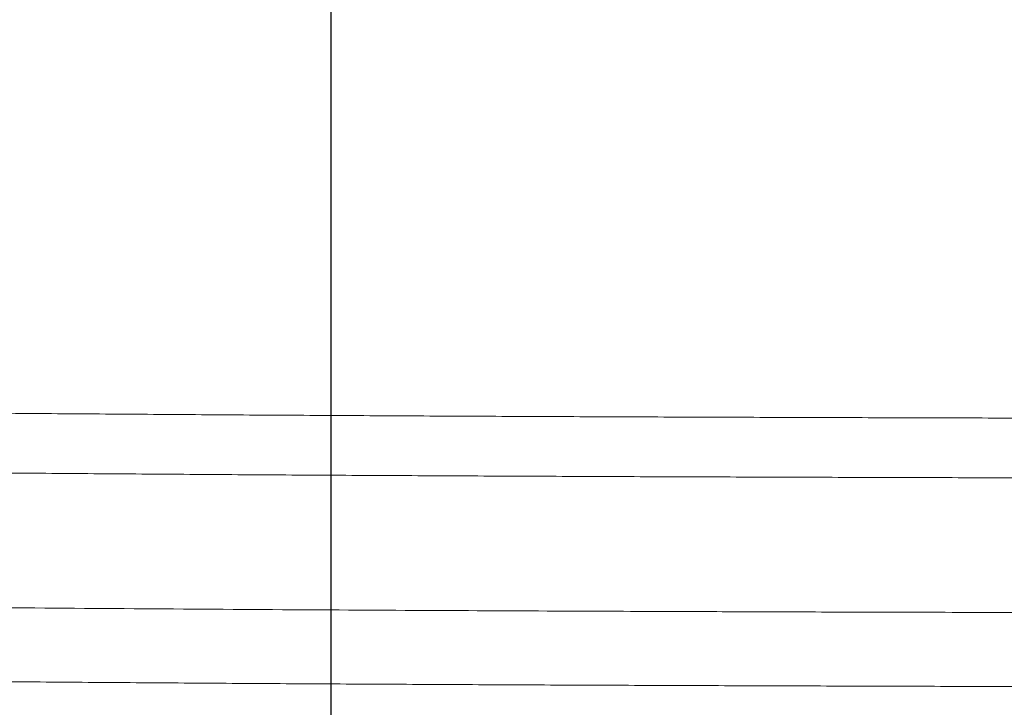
# Model space of a CAD drawing. Header units: millimetres. Extents: x 0 to 594, y 0 to 420.
# Tile 23 of 256: x 206 to 223, y 50 to 61. Entities that reach past the tile are written whole.
import ezdxf

# ---------------------------------------------------------------- set-up
doc = ezdxf.new("R2010")
doc.units = ezdxf.units.MM
doc.layers.add('1', color=7, linetype='Continuous', true_color=0xffffff)
doc.dimstyles.get("Standard").update_dxf_attribs({"dimtxt": 0.18, "dimasz": 0.18, "dimexe": 0.18, "dimexo": 0.0625, "dimgap": 0.09, "dimtad": 0, "dimtih": 1, "dimtoh": 1, "dimdec": 4, "dimzin": 0, "dimdsep": 46, "dimtxsty": 'Standard', "dimcen": 0.09, "dimadec": 0, "dimazin": 0, "dimtfac": 1, "dimtdec": 4, "dimtofl": 0, "dimtmove": 0, "dimatfit": 3, "dimfxl": 0, "dimtolj": 1, "dimtzin": 0, "dimarcsym": 0})

msp = doc.modelspace()

# ---------------------------------------------------------------- linework, layer by layer
at = {"layer": '1', "color": 155, "linetype": 'Continuous', "lineweight": 18}
for points in [[(229.417, 54.514), (216.547, 54.537), (203.679, 54.565), (190.804, 54.67), (177.943, 54.923), (165.07, 55.398), (152.217, 56.17), (139.425, 57.303)], [(229.417, 53.513), (216.549, 53.536), (203.68, 53.564), (190.81, 53.67), (177.948, 53.921), (165.075, 54.395), (152.219, 55.166), (139.425, 56.298)], [(229.417, 50.017), (216.553, 50.039), (203.682, 50.068), (190.822, 50.175), (177.955, 50.424), (165.086, 50.895), (152.225, 51.663), (139.425, 52.788)]]:
    msp.add_open_spline(points, degree=7, dxfattribs=at)
msp.add_open_spline([(139.425, 54.031), (139.589, 54.016), (140.251, 53.958), (141.355, 53.863), (142.68, 53.753), (143.835, 53.659), (144.845, 53.579), (146.423, 53.457), (148.653, 53.292), (154.116, 52.914), (161.786, 52.47), (171.639, 52.042), (181.979, 51.713), (193.184, 51.481), (202.115, 51.378), (207.907, 51.334), (210.519, 51.317), (213.027, 51.304), (214.97, 51.295), (216.463, 51.289), (217.645, 51.285), (219.053, 51.28), (220.687, 51.275), (222.548, 51.271), (224.636, 51.266), (226.951, 51.261), (228.57, 51.259), (229.417, 51.257)], degree=3, knots=[0, 0, 0, 0, 0.00549, 0.022176, 0.036961, 0.049843, 0.060824, 0.070758, 0.102602, 0.135373, 0.253275, 0.358543, 0.46381, 0.597785, 0.73176, 0.761235, 0.790679, 0.818759, 0.84476, 0.855386, 0.86849, 0.884114, 0.902257, 0.922917, 0.946096, 0.971791, 1, 1, 1, 1], dxfattribs=at)

# ---------------------------------------------------------------- leaders
at = {"layer": '1', "color": 18, "linetype": 'Continuous', "lineweight": 18}
msp.add_leader([(211.367, 78.986), (211.367, 36.788), (206.367, 36.788)], dimstyle='Standard', override={"dimasz": 3.5}, dxfattribs=at)

doc.saveas('drawing.dxf')
